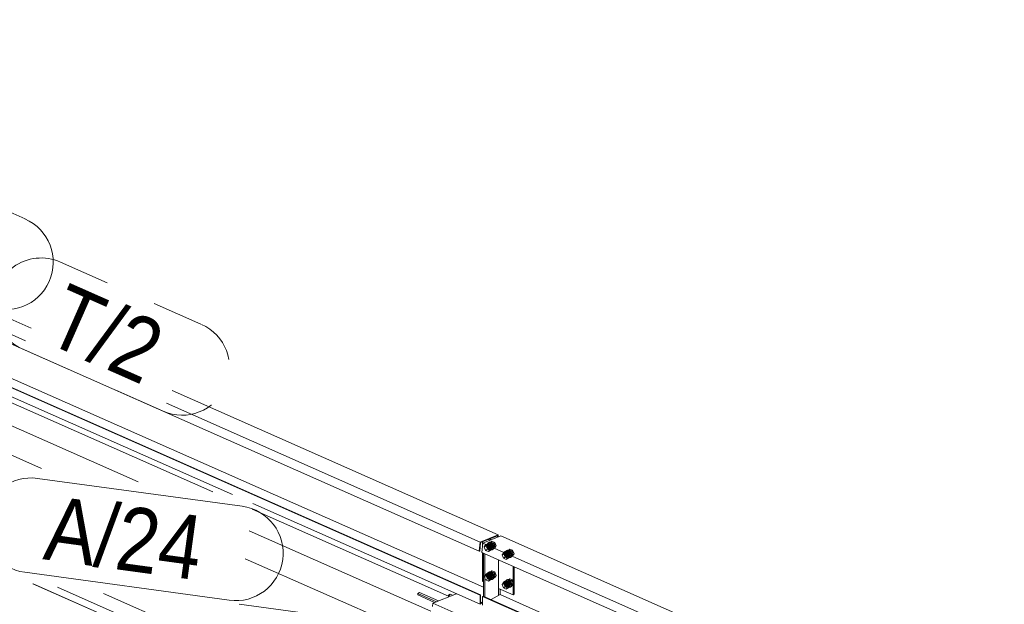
# Model space of a CAD drawing. Header units: millimetres. Extents: x -127 to 701, y 152 to 732.
# Tile 52 of 75: x 592 to 631, y 322 to 345. Entities that reach past the tile are written whole.
import ezdxf

# ---------------------------------------------------------------- set-up
doc = ezdxf.new("R2010")
doc.units = ezdxf.units.MM
doc.linetypes.add('XKITLINE00', pattern=[0])
doc.linetypes.add('XKITLINE02', pattern=[4, 2, -2])
for name, color, linetype, lineweight in [('Schrauben', 7, 'Continuous', 0), ('Teil', 7, 'Continuous', 0), ('Text', 5, 'Continuous', 0)]:
    doc.layers.add(name, color=color, linetype=linetype, lineweight=lineweight)
doc.styles.add('ARIAL', font='ARIAL.TTF')

msp = doc.modelspace()

# ---------------------------------------------------------------- linework, layer by layer
at = {"layer": 'Schrauben', "linetype": 'XKITLINE02', "lineweight": 0}
for p, q in [((610.697, 324.37), (610.785, 324.42)), ((610.731, 324.334), (610.785, 324.42)), ((610.785, 324.42), (610.895, 324.371)), ((610.538, 324.28), (610.483, 324.195)), ((610.483, 324.195), (610.554, 324.235)), ((610.483, 324.195), (610.538, 324.061)), ((610.538, 324.28), (610.609, 324.32)), ((610.648, 324.232), (610.538, 324.28)), ((610.538, 324.061), (610.609, 324.101)), ((610.538, 324.061), (610.648, 324.012)), ((610.554, 324.235), (610.609, 324.32)), ((610.609, 324.101), (610.554, 324.235)), ((610.597, 324.241), (610.594, 324.217)), ((610.594, 324.217), (610.597, 324.191)), ((610.607, 324.259), (610.597, 324.241)), ((610.597, 324.191), (610.607, 324.164)), ((610.612, 324.244), (610.604, 324.213)), ((610.604, 324.213), (610.612, 324.174)), ((610.622, 324.27), (610.607, 324.259)), ((610.607, 324.164), (610.622, 324.139)), ((610.609, 324.32), (610.718, 324.272)), ((610.718, 324.052), (610.609, 324.101)), ((610.626, 324.339), (610.61, 324.277)), ((610.61, 324.277), (610.626, 324.2)), ((610.633, 324.259), (610.612, 324.244)), ((610.612, 324.174), (610.633, 324.139)), ((610.622, 324.27), (610.667, 324.295)), ((610.642, 324.273), (610.622, 324.27)), ((610.622, 324.139), (610.642, 324.119)), ((610.67, 324.37), (610.626, 324.339)), ((610.626, 324.2), (610.67, 324.13)), ((610.632, 324.289), (610.648, 324.351)), ((610.648, 324.213), (610.632, 324.289)), ((610.633, 324.259), (610.81, 324.359)), ((610.663, 324.255), (610.633, 324.259)), ((610.633, 324.139), (610.663, 324.117)), ((610.641, 324.266), (610.638, 324.242)), ((610.638, 324.242), (610.641, 324.216)), ((610.651, 324.284), (610.641, 324.266)), ((610.641, 324.216), (610.651, 324.189)), ((610.697, 324.37), (610.642, 324.285)), ((610.642, 324.285), (610.731, 324.334)), ((610.642, 324.285), (610.697, 324.151)), ((610.663, 324.267), (610.642, 324.273)), ((610.642, 324.119), (610.663, 324.105)), ((610.648, 324.351), (610.692, 324.383)), ((610.648, 324.232), (610.718, 324.272)), ((610.702, 324.098), (610.648, 324.232)), ((610.692, 324.143), (610.648, 324.213)), ((610.648, 324.012), (610.702, 324.098)), ((610.648, 324.012), (610.718, 324.052)), ((610.667, 324.295), (610.651, 324.284)), ((610.651, 324.189), (610.667, 324.164)), ((610.66, 324.255), (610.663, 324.278)), ((610.663, 324.228), (610.66, 324.255)), ((610.663, 324.278), (610.673, 324.296)), ((610.685, 324.253), (610.663, 324.267)), ((610.693, 324.233), (610.663, 324.255)), ((610.673, 324.201), (610.663, 324.228)), ((610.663, 324.117), (610.693, 324.113)), ((610.663, 324.105), (610.685, 324.1)), ((610.667, 324.295), (610.689, 324.307)), ((610.686, 324.298), (610.667, 324.295)), ((610.667, 324.164), (610.686, 324.144)), ((610.67, 324.37), (610.692, 324.383)), ((610.73, 324.362), (610.67, 324.37)), ((610.67, 324.13), (610.73, 324.085)), ((610.673, 324.296), (610.689, 324.307)), ((610.689, 324.176), (610.673, 324.201)), ((610.705, 324.233), (610.685, 324.253)), ((610.685, 324.1), (610.705, 324.103)), ((610.708, 324.292), (610.686, 324.298)), ((610.686, 324.144), (610.708, 324.13)), ((610.689, 324.307), (610.708, 324.31)), ((610.708, 324.156), (610.689, 324.176)), ((610.692, 324.383), (610.752, 324.375)), ((610.752, 324.098), (610.692, 324.143)), ((610.715, 324.198), (610.693, 324.233)), ((610.693, 324.113), (610.87, 324.213)), ((610.693, 324.113), (610.715, 324.129)), ((610.807, 324.322), (610.697, 324.37)), ((610.697, 324.151), (610.785, 324.201)), ((610.697, 324.151), (610.807, 324.102)), ((610.702, 324.098), (610.773, 324.138)), ((610.72, 324.209), (610.705, 324.233)), ((610.705, 324.103), (610.749, 324.128)), ((610.705, 324.103), (610.72, 324.114)), ((610.708, 324.31), (610.73, 324.304)), ((610.729, 324.278), (610.708, 324.292)), ((610.73, 324.143), (610.708, 324.156)), ((610.708, 324.13), (610.729, 324.125)), ((610.723, 324.16), (610.715, 324.198)), ((610.715, 324.129), (610.723, 324.16)), ((610.718, 324.272), (610.773, 324.138)), ((610.718, 324.052), (610.773, 324.138)), ((610.73, 324.182), (610.72, 324.209)), ((610.72, 324.114), (610.73, 324.132)), ((610.749, 324.258), (610.729, 324.278)), ((610.729, 324.125), (610.749, 324.128)), ((610.79, 324.317), (610.73, 324.362)), ((610.73, 324.304), (610.751, 324.291)), ((610.733, 324.155), (610.73, 324.182)), ((610.73, 324.132), (610.733, 324.155)), ((610.751, 324.137), (610.73, 324.143)), ((610.73, 324.085), (610.79, 324.077)), ((610.785, 324.201), (610.731, 324.334)), ((610.764, 324.234), (610.749, 324.258)), ((610.749, 324.128), (610.771, 324.14)), ((610.749, 324.128), (610.764, 324.139)), ((610.751, 324.291), (610.771, 324.271)), ((610.771, 324.14), (610.751, 324.137)), ((610.752, 324.375), (610.812, 324.33)), ((610.812, 324.09), (610.752, 324.098)), ((610.774, 324.207), (610.764, 324.234)), ((610.764, 324.139), (610.774, 324.157)), ((610.771, 324.271), (610.786, 324.246)), ((610.786, 324.151), (610.771, 324.14)), ((610.777, 324.18), (610.774, 324.207)), ((610.774, 324.157), (610.777, 324.18)), ((610.78, 324.313), (610.788, 324.344)), ((610.788, 324.274), (610.78, 324.313)), ((610.895, 324.152), (610.785, 324.201)), ((610.786, 324.246), (610.796, 324.219)), ((610.796, 324.169), (610.786, 324.151)), ((610.788, 324.344), (610.81, 324.359)), ((610.81, 324.239), (610.788, 324.274)), ((610.833, 324.247), (610.79, 324.317)), ((610.79, 324.077), (610.833, 324.108)), ((610.79, 324.077), (610.812, 324.09)), ((610.796, 324.219), (610.8, 324.193)), ((610.8, 324.193), (610.796, 324.169)), ((610.807, 324.322), (610.895, 324.371)), ((610.861, 324.188), (610.807, 324.322)), ((610.807, 324.102), (610.861, 324.188)), ((610.807, 324.102), (610.895, 324.152)), ((610.81, 324.359), (610.84, 324.355)), ((610.84, 324.217), (610.81, 324.239)), ((610.812, 324.33), (610.856, 324.259)), ((610.856, 324.121), (610.812, 324.09)), ((610.85, 324.171), (610.833, 324.247)), ((610.833, 324.108), (610.85, 324.171)), ((610.84, 324.355), (610.87, 324.333)), ((610.87, 324.213), (610.84, 324.217)), ((610.856, 324.259), (610.872, 324.183)), ((610.872, 324.183), (610.856, 324.121)), ((610.861, 324.188), (610.95, 324.238)), ((610.87, 324.333), (610.892, 324.298)), ((610.892, 324.228), (610.87, 324.213)), ((610.892, 324.298), (610.9, 324.26)), ((610.9, 324.26), (610.892, 324.228)), ((610.895, 324.371), (610.95, 324.238)), ((610.895, 324.152), (610.95, 324.238)), ((611.325, 324.03), (611.309, 323.967)), ((611.369, 324.061), (611.325, 324.03)), ((611.331, 323.98), (611.347, 324.042)), ((611.332, 323.95), (611.509, 324.05)), ((611.396, 324.061), (611.341, 323.975)), ((611.347, 324.042), (611.391, 324.073)), ((611.369, 324.061), (611.391, 324.073)), ((611.429, 324.053), (611.369, 324.061)), ((611.391, 324.073), (611.451, 324.065)), ((611.396, 324.061), (611.484, 324.111)), ((611.506, 324.012), (611.396, 324.061)), ((611.489, 324.008), (611.429, 324.053)), ((611.43, 324.025), (611.484, 324.111)), ((611.451, 324.065), (611.511, 324.02)), ((611.479, 324.003), (611.487, 324.034)), ((611.484, 324.111), (611.594, 324.062)), ((611.487, 324.034), (611.509, 324.05)), ((611.506, 324.012), (611.594, 324.062)), ((611.509, 324.05), (611.539, 324.046)), ((611.539, 324.046), (611.569, 324.024)), ((611.594, 324.062), (611.649, 323.928)), ((611.237, 323.971), (611.182, 323.885)), ((611.182, 323.885), (611.253, 323.925)), ((611.182, 323.885), (611.237, 323.752)), ((611.237, 323.971), (611.308, 324.011)), ((611.347, 323.922), (611.237, 323.971)), ((611.237, 323.752), (611.308, 323.791)), ((611.237, 323.752), (611.347, 323.703)), ((611.253, 323.925), (611.308, 324.011)), ((611.308, 323.791), (611.253, 323.925)), ((611.296, 323.931), (611.293, 323.908)), ((611.293, 323.908), (611.296, 323.881)), ((611.306, 323.949), (611.296, 323.931)), ((611.296, 323.881), (611.306, 323.854)), ((611.311, 323.935), (611.303, 323.903)), ((611.303, 323.903), (611.311, 323.865)), ((611.321, 323.961), (611.306, 323.949)), ((611.306, 323.854), (611.321, 323.83)), ((611.308, 324.011), (611.417, 323.962)), ((611.417, 323.743), (611.308, 323.791)), ((611.309, 323.967), (611.325, 323.891)), ((611.332, 323.95), (611.311, 323.935)), ((611.311, 323.865), (611.332, 323.83)), ((611.321, 323.961), (611.366, 323.985)), ((611.341, 323.963), (611.321, 323.961)), ((611.321, 323.83), (611.341, 323.81)), ((611.325, 323.891), (611.369, 323.821)), ((611.347, 323.903), (611.331, 323.98)), ((611.362, 323.946), (611.332, 323.95)), ((611.332, 323.83), (611.362, 323.808)), ((611.34, 323.956), (611.337, 323.933)), ((611.337, 323.933), (611.34, 323.906)), ((611.35, 323.974), (611.34, 323.956)), ((611.34, 323.906), (611.35, 323.879)), ((611.341, 323.975), (611.43, 324.025)), ((611.341, 323.975), (611.396, 323.841)), ((611.362, 323.958), (611.341, 323.963)), ((611.341, 323.81), (611.362, 323.796)), ((611.347, 323.922), (611.417, 323.962)), ((611.401, 323.789), (611.347, 323.922)), ((611.391, 323.833), (611.347, 323.903)), ((611.347, 323.703), (611.401, 323.789)), ((611.347, 323.703), (611.417, 323.743)), ((611.366, 323.985), (611.35, 323.974)), ((611.35, 323.879), (611.366, 323.855)), ((611.359, 323.945), (611.362, 323.969)), ((611.362, 323.919), (611.359, 323.945)), ((611.362, 323.969), (611.372, 323.987)), ((611.384, 323.944), (611.362, 323.958)), ((611.392, 323.924), (611.362, 323.946)), ((611.372, 323.892), (611.362, 323.919)), ((611.362, 323.808), (611.392, 323.804)), ((611.362, 323.796), (611.384, 323.791)), ((611.366, 323.985), (611.388, 323.998)), ((611.385, 323.988), (611.366, 323.985)), ((611.366, 323.855), (611.385, 323.835)), ((611.369, 323.821), (611.429, 323.776)), ((611.372, 323.987), (611.388, 323.998)), ((611.388, 323.867), (611.372, 323.892)), ((611.404, 323.924), (611.384, 323.944)), ((611.384, 323.791), (611.404, 323.793)), ((611.407, 323.983), (611.385, 323.988)), ((611.385, 323.835), (611.407, 323.821)), ((611.388, 323.998), (611.407, 324.001)), ((611.407, 323.847), (611.388, 323.867)), ((611.451, 323.788), (611.391, 323.833)), ((611.414, 323.889), (611.392, 323.924)), ((611.392, 323.804), (611.569, 323.904)), ((611.392, 323.804), (611.414, 323.819)), ((611.396, 323.841), (611.484, 323.891)), ((611.396, 323.841), (611.506, 323.793)), ((611.401, 323.789), (611.472, 323.828)), ((611.419, 323.899), (611.404, 323.924)), ((611.404, 323.793), (611.448, 323.818)), ((611.404, 323.793), (611.419, 323.804)), ((611.407, 324.001), (611.429, 323.995)), ((611.428, 323.969), (611.407, 323.983)), ((611.429, 323.834), (611.407, 323.847)), ((611.407, 323.821), (611.428, 323.815)), ((611.422, 323.85), (611.414, 323.889)), ((611.414, 323.819), (611.422, 323.85)), ((611.417, 323.962), (611.472, 323.828)), ((611.417, 323.743), (611.472, 323.828)), ((611.429, 323.873), (611.419, 323.899)), ((611.419, 323.804), (611.429, 323.823)), ((611.448, 323.949), (611.428, 323.969)), ((611.428, 323.815), (611.448, 323.818)), ((611.429, 323.995), (611.45, 323.982)), ((611.432, 323.846), (611.429, 323.873)), ((611.429, 323.823), (611.432, 323.846)), ((611.45, 323.828), (611.429, 323.834)), ((611.429, 323.776), (611.489, 323.768)), ((611.484, 323.891), (611.43, 324.025)), ((611.463, 323.924), (611.448, 323.949)), ((611.448, 323.818), (611.47, 323.831)), ((611.448, 323.818), (611.463, 323.829)), ((611.45, 323.982), (611.47, 323.962)), ((611.47, 323.831), (611.45, 323.828)), ((611.511, 323.78), (611.451, 323.788)), ((611.473, 323.897), (611.463, 323.924)), ((611.463, 323.829), (611.473, 323.848)), ((611.47, 323.962), (611.485, 323.937)), ((611.485, 323.842), (611.47, 323.831)), ((611.477, 323.871), (611.473, 323.897)), ((611.473, 323.848), (611.477, 323.871)), ((611.487, 323.965), (611.479, 324.003)), ((611.594, 323.843), (611.484, 323.891)), ((611.485, 323.937), (611.495, 323.91)), ((611.495, 323.86), (611.485, 323.842)), ((611.509, 323.93), (611.487, 323.965)), ((611.532, 323.938), (611.489, 324.008)), ((611.489, 323.768), (611.532, 323.799)), ((611.489, 323.768), (611.511, 323.78)), ((611.495, 323.91), (611.499, 323.883)), ((611.499, 323.883), (611.495, 323.86)), ((611.56, 323.878), (611.506, 324.012)), ((611.506, 323.793), (611.56, 323.878)), ((611.506, 323.793), (611.594, 323.843)), ((611.539, 323.908), (611.509, 323.93)), ((611.511, 324.02), (611.555, 323.95)), ((611.555, 323.812), (611.511, 323.78)), ((611.549, 323.861), (611.532, 323.938)), ((611.532, 323.799), (611.549, 323.861)), ((611.569, 323.904), (611.539, 323.908)), ((611.555, 323.95), (611.571, 323.874)), ((611.571, 323.874), (611.555, 323.812)), ((611.56, 323.878), (611.649, 323.928)), ((611.569, 324.024), (611.591, 323.988)), ((611.591, 323.919), (611.569, 323.904)), ((611.591, 323.988), (611.599, 323.95)), ((611.599, 323.95), (611.591, 323.919)), ((611.594, 323.843), (611.649, 323.928)), ((610.697, 323.215), (610.785, 323.265)), ((610.731, 323.18), (610.785, 323.265)), ((610.785, 323.265), (610.895, 323.217)), ((610.538, 323.125), (610.483, 323.04)), ((610.483, 323.04), (610.554, 323.08)), ((610.483, 323.04), (610.538, 322.906)), ((610.538, 323.125), (610.609, 323.165)), ((610.648, 323.077), (610.538, 323.125)), ((610.538, 322.906), (610.609, 322.946)), ((610.538, 322.906), (610.648, 322.858)), ((610.554, 323.08), (610.609, 323.165)), ((610.609, 322.946), (610.554, 323.08)), ((610.597, 323.086), (610.594, 323.062)), ((610.594, 323.062), (610.597, 323.036)), ((610.607, 323.104), (610.597, 323.086)), ((610.597, 323.036), (610.607, 323.009)), ((610.612, 323.089), (610.604, 323.058)), ((610.604, 323.058), (610.612, 323.02)), ((610.622, 323.115), (610.607, 323.104)), ((610.607, 323.009), (610.622, 322.984)), ((610.609, 323.165), (610.718, 323.117)), ((610.718, 322.898), (610.609, 322.946)), ((610.626, 323.184), (610.61, 323.122)), ((610.61, 323.122), (610.626, 323.046)), ((610.633, 323.105), (610.612, 323.089)), ((610.612, 323.02), (610.633, 322.985)), ((610.622, 323.115), (610.667, 323.14)), ((610.642, 323.118), (610.622, 323.115)), ((610.622, 322.984), (610.642, 322.964)), ((610.67, 323.215), (610.626, 323.184)), ((610.626, 323.046), (610.67, 322.975)), ((610.632, 323.134), (610.648, 323.197)), ((610.648, 323.058), (610.632, 323.134)), ((610.633, 323.105), (610.81, 323.205)), ((610.663, 323.101), (610.633, 323.105)), ((610.633, 322.985), (610.663, 322.962)), ((610.641, 323.111), (610.638, 323.087)), ((610.638, 323.087), (610.641, 323.061)), ((610.651, 323.129), (610.641, 323.111)), ((610.641, 323.061), (610.651, 323.034)), ((610.697, 323.215), (610.642, 323.13)), ((610.642, 323.13), (610.731, 323.18)), ((610.642, 323.13), (610.697, 322.996)), ((610.663, 323.112), (610.642, 323.118)), ((610.642, 322.964), (610.663, 322.951)), ((610.648, 323.197), (610.692, 323.228)), ((610.648, 323.077), (610.718, 323.117)), ((610.702, 322.943), (610.648, 323.077)), ((610.692, 322.988), (610.648, 323.058)), ((610.648, 322.858), (610.702, 322.943)), ((610.648, 322.858), (610.718, 322.898)), ((610.667, 323.14), (610.651, 323.129)), ((610.651, 323.034), (610.667, 323.009)), ((610.66, 323.1), (610.663, 323.123)), ((610.663, 323.073), (610.66, 323.1)), ((610.663, 323.123), (610.673, 323.141)), ((610.685, 323.099), (610.663, 323.112)), ((610.693, 323.078), (610.663, 323.101)), ((610.673, 323.046), (610.663, 323.073)), ((610.663, 322.962), (610.693, 322.958)), ((610.663, 322.951), (610.685, 322.945)), ((610.667, 323.14), (610.689, 323.152)), ((610.686, 323.143), (610.667, 323.14)), ((610.667, 323.009), (610.686, 322.989)), ((610.67, 323.215), (610.692, 323.228)), ((610.73, 323.207), (610.67, 323.215)), ((610.67, 322.975), (610.73, 322.93)), ((610.673, 323.141), (610.689, 323.152)), ((610.689, 323.022), (610.673, 323.046)), ((610.705, 323.079), (610.685, 323.099)), ((610.685, 322.945), (610.705, 322.948)), ((610.708, 323.137), (610.686, 323.143)), ((610.686, 322.989), (610.708, 322.976)), ((610.689, 323.152), (610.708, 323.155)), ((610.708, 323.002), (610.689, 323.022)), ((610.692, 323.228), (610.752, 323.22)), ((610.752, 322.943), (610.692, 322.988)), ((610.715, 323.043), (610.693, 323.078)), ((610.693, 322.958), (610.87, 323.058)), ((610.693, 322.958), (610.715, 322.974)), ((610.807, 323.167), (610.697, 323.215)), ((610.697, 322.996), (610.785, 323.046)), ((610.697, 322.996), (610.807, 322.947)), ((610.702, 322.943), (610.773, 322.983)), ((610.72, 323.054), (610.705, 323.079)), ((610.705, 322.948), (610.749, 322.973)), ((610.705, 322.948), (610.72, 322.959)), ((610.708, 323.155), (610.73, 323.15)), ((610.729, 323.124), (610.708, 323.137)), ((610.73, 322.988), (610.708, 323.002)), ((610.708, 322.976), (610.729, 322.97)), ((610.723, 323.005), (610.715, 323.043)), ((610.715, 322.974), (610.723, 323.005)), ((610.718, 323.117), (610.773, 322.983)), ((610.718, 322.898), (610.773, 322.983)), ((610.73, 323.027), (610.72, 323.054)), ((610.72, 322.959), (610.73, 322.977)), ((610.749, 323.104), (610.729, 323.124)), ((610.729, 322.97), (610.749, 322.973)), ((610.79, 323.162), (610.73, 323.207)), ((610.73, 323.15), (610.751, 323.136)), ((610.733, 323.001), (610.73, 323.027)), ((610.73, 322.977), (610.733, 323.001)), ((610.751, 322.982), (610.73, 322.988)), ((610.73, 322.93), (610.79, 322.922)), ((610.785, 323.046), (610.731, 323.18)), ((610.764, 323.079), (610.749, 323.104)), ((610.749, 322.973), (610.771, 322.985)), ((610.749, 322.973), (610.764, 322.984)), ((610.751, 323.136), (610.771, 323.116)), ((610.771, 322.985), (610.751, 322.982)), ((610.752, 323.22), (610.812, 323.175)), ((610.812, 322.935), (610.752, 322.943)), ((610.774, 323.052), (610.764, 323.079)), ((610.764, 322.984), (610.774, 323.002)), ((610.771, 323.116), (610.786, 323.091)), ((610.786, 322.996), (610.771, 322.985)), ((610.777, 323.026), (610.774, 323.052)), ((610.774, 323.002), (610.777, 323.026)), ((610.78, 323.158), (610.788, 323.189)), ((610.788, 323.12), (610.78, 323.158)), ((610.895, 322.997), (610.785, 323.046)), ((610.786, 323.091), (610.796, 323.064)), ((610.796, 323.015), (610.786, 322.996)), ((610.788, 323.189), (610.81, 323.205)), ((610.81, 323.085), (610.788, 323.12)), ((610.833, 323.092), (610.79, 323.162)), ((610.79, 322.922), (610.833, 322.954)), ((610.79, 322.922), (610.812, 322.935)), ((610.796, 323.064), (610.8, 323.038)), ((610.8, 323.038), (610.796, 323.015)), ((610.807, 323.167), (610.895, 323.217)), ((610.861, 323.033), (610.807, 323.167)), ((610.807, 322.947), (610.861, 323.033)), ((610.807, 322.947), (610.895, 322.997)), ((610.81, 323.205), (610.84, 323.201)), ((610.84, 323.062), (610.81, 323.085)), ((610.812, 323.175), (610.856, 323.105)), ((610.856, 322.966), (610.812, 322.935)), ((610.85, 323.016), (610.833, 323.092)), ((610.833, 322.954), (610.85, 323.016)), ((610.84, 323.201), (610.87, 323.178)), ((610.87, 323.058), (610.84, 323.062)), ((610.856, 323.105), (610.872, 323.028)), ((610.872, 323.028), (610.856, 322.966)), ((610.861, 323.033), (610.95, 323.083)), ((610.87, 323.178), (610.892, 323.143)), ((610.892, 323.074), (610.87, 323.058)), ((610.892, 323.143), (610.9, 323.105)), ((610.9, 323.105), (610.892, 323.074)), ((610.895, 323.217), (610.95, 323.083)), ((610.895, 322.997), (610.95, 323.083)), ((611.325, 322.875), (611.309, 322.813)), ((611.369, 322.906), (611.325, 322.875)), ((611.331, 322.825), (611.347, 322.887)), ((611.332, 322.795), (611.509, 322.895)), ((611.396, 322.906), (611.341, 322.821)), ((611.347, 322.887), (611.391, 322.919)), ((611.369, 322.906), (611.391, 322.919)), ((611.429, 322.898), (611.369, 322.906)), ((611.391, 322.919), (611.451, 322.911)), ((611.396, 322.906), (611.484, 322.956)), ((611.506, 322.858), (611.396, 322.906)), ((611.489, 322.853), (611.429, 322.898)), ((611.43, 322.871), (611.484, 322.956)), ((611.451, 322.911), (611.511, 322.866)), ((611.479, 322.849), (611.487, 322.88)), ((611.484, 322.956), (611.594, 322.908)), ((611.487, 322.88), (611.509, 322.895)), ((611.506, 322.858), (611.594, 322.908)), ((611.509, 322.895), (611.539, 322.891)), ((611.539, 322.891), (611.569, 322.869)), ((611.594, 322.908), (611.649, 322.774)), ((611.309, 322.813), (611.325, 322.736)), ((611.321, 322.806), (611.366, 322.831)), ((611.325, 322.736), (611.369, 322.666)), ((611.347, 322.749), (611.331, 322.825)), ((611.34, 322.802), (611.337, 322.778)), ((611.337, 322.778), (611.34, 322.752)), ((611.35, 322.82), (611.34, 322.802)), ((611.34, 322.752), (611.35, 322.725)), ((611.341, 322.821), (611.43, 322.871)), ((611.341, 322.821), (611.396, 322.687)), ((611.391, 322.679), (611.347, 322.749)), ((611.366, 322.831), (611.35, 322.82)), ((611.35, 322.725), (611.366, 322.7)), ((611.359, 322.791), (611.362, 322.814)), ((611.362, 322.764), (611.359, 322.791)), ((611.362, 322.814), (611.372, 322.832)), ((611.372, 322.737), (611.362, 322.764)), ((611.366, 322.831), (611.388, 322.843)), ((611.385, 322.834), (611.366, 322.831)), ((611.366, 322.7), (611.385, 322.68)), ((611.369, 322.666), (611.429, 322.621)), ((611.372, 322.832), (611.388, 322.843)), ((611.388, 322.712), (611.372, 322.737)), ((611.407, 322.828), (611.385, 322.834)), ((611.385, 322.68), (611.407, 322.666)), ((611.388, 322.843), (611.407, 322.846)), ((611.407, 322.692), (611.388, 322.712)), ((611.451, 322.634), (611.391, 322.679)), ((611.392, 322.649), (611.569, 322.749)), ((611.396, 322.687), (611.484, 322.737)), ((611.396, 322.687), (611.506, 322.638)), ((611.404, 322.639), (611.448, 322.664)), ((611.407, 322.846), (611.429, 322.841)), ((611.428, 322.815), (611.407, 322.828)), ((611.429, 322.679), (611.407, 322.692)), ((611.407, 322.666), (611.428, 322.661)), ((611.448, 322.794), (611.428, 322.815)), ((611.428, 322.661), (611.448, 322.664)), ((611.429, 322.841), (611.45, 322.827)), ((611.45, 322.673), (611.429, 322.679)), ((611.429, 322.621), (611.489, 322.613)), ((611.484, 322.737), (611.43, 322.871)), ((611.463, 322.77), (611.448, 322.794)), ((611.448, 322.664), (611.47, 322.676)), ((611.448, 322.664), (611.463, 322.675)), ((611.45, 322.827), (611.47, 322.807)), ((611.47, 322.676), (611.45, 322.673)), ((611.511, 322.626), (611.451, 322.634)), ((611.473, 322.743), (611.463, 322.77)), ((611.463, 322.675), (611.473, 322.693)), ((611.47, 322.807), (611.485, 322.782)), ((611.485, 322.687), (611.47, 322.676)), ((611.477, 322.716), (611.473, 322.743)), ((611.473, 322.693), (611.477, 322.716)), ((611.487, 322.81), (611.479, 322.849)), ((611.594, 322.688), (611.484, 322.737)), ((611.485, 322.782), (611.495, 322.755)), ((611.495, 322.705), (611.485, 322.687)), ((611.509, 322.775), (611.487, 322.81)), ((611.532, 322.783), (611.489, 322.853)), ((611.489, 322.613), (611.532, 322.644)), ((611.489, 322.613), (611.511, 322.626)), ((611.495, 322.755), (611.499, 322.729)), ((611.499, 322.729), (611.495, 322.705)), ((611.56, 322.724), (611.506, 322.858)), ((611.506, 322.638), (611.56, 322.724)), ((611.506, 322.638), (611.594, 322.688)), ((611.539, 322.753), (611.509, 322.775)), ((611.511, 322.866), (611.555, 322.796)), ((611.555, 322.657), (611.511, 322.626)), ((611.549, 322.707), (611.532, 322.783)), ((611.532, 322.644), (611.549, 322.707)), ((611.569, 322.749), (611.539, 322.753)), ((611.555, 322.796), (611.571, 322.719)), ((611.571, 322.719), (611.555, 322.657)), ((611.56, 322.724), (611.649, 322.774)), ((611.569, 322.869), (611.591, 322.834)), ((611.591, 322.765), (611.569, 322.749)), ((611.591, 322.834), (611.599, 322.796)), ((611.599, 322.796), (611.591, 322.765)), ((611.594, 322.688), (611.649, 322.774))]:
    msp.add_line(p, q, dxfattribs=at)
at = {"layer": 'Schrauben', "linetype": 'XKITLINE00', "lineweight": 0}
for p, q in [((611.237, 322.816), (611.182, 322.731)), ((611.182, 322.731), (611.253, 322.771)), ((611.182, 322.731), (611.237, 322.597)), ((611.237, 322.816), (611.308, 322.856)), ((611.347, 322.768), (611.237, 322.816)), ((611.237, 322.597), (611.308, 322.637)), ((611.237, 322.597), (611.347, 322.548)), ((611.253, 322.771), (611.308, 322.856)), ((611.308, 322.637), (611.253, 322.771)), ((611.296, 322.777), (611.293, 322.753)), ((611.293, 322.753), (611.296, 322.727)), ((611.306, 322.795), (611.296, 322.777)), ((611.296, 322.727), (611.306, 322.7)), ((611.311, 322.78), (611.303, 322.749)), ((611.303, 322.749), (611.311, 322.711)), ((611.321, 322.806), (611.306, 322.795)), ((611.306, 322.7), (611.321, 322.675)), ((611.308, 322.856), (611.417, 322.808)), ((611.417, 322.588), (611.308, 322.637)), ((611.332, 322.795), (611.311, 322.78)), ((611.311, 322.711), (611.332, 322.675)), ((611.341, 322.809), (611.321, 322.806)), ((611.321, 322.675), (611.341, 322.655)), ((611.362, 322.792), (611.332, 322.795)), ((611.332, 322.675), (611.362, 322.653)), ((611.362, 322.803), (611.341, 322.809)), ((611.341, 322.655), (611.362, 322.641)), ((611.347, 322.768), (611.417, 322.808)), ((611.401, 322.634), (611.347, 322.768)), ((611.347, 322.548), (611.401, 322.634)), ((611.347, 322.548), (611.417, 322.588)), ((611.384, 322.79), (611.362, 322.803)), ((611.392, 322.769), (611.362, 322.792)), ((611.362, 322.653), (611.392, 322.649)), ((611.362, 322.641), (611.384, 322.636)), ((611.404, 322.769), (611.384, 322.79)), ((611.384, 322.636), (611.404, 322.639)), ((611.414, 322.734), (611.392, 322.769)), ((611.392, 322.649), (611.414, 322.665)), ((611.401, 322.634), (611.472, 322.674)), ((611.419, 322.745), (611.404, 322.769)), ((611.404, 322.639), (611.419, 322.65)), ((611.422, 322.696), (611.414, 322.734)), ((611.414, 322.665), (611.422, 322.696)), ((611.417, 322.808), (611.472, 322.674)), ((611.417, 322.588), (611.472, 322.674)), ((611.429, 322.718), (611.419, 322.745)), ((611.419, 322.65), (611.429, 322.668)), ((611.432, 322.691), (611.429, 322.718)), ((611.429, 322.668), (611.432, 322.691))]:
    msp.add_line(p, q, dxfattribs=at)
at = {"layer": 'Teil', "linetype": 'XKITLINE00', "lineweight": 0}
for p, q in [((539.303, 352.252), (596.976, 326.739)), ((539.303, 351.097), (593.2, 327.255)), ((579.666, 338.544), (592.801, 332.734)), ((592.581, 332.237), (579.446, 338.047)), ((610.295, 324.024), (579.307, 337.733)), ((578.814, 336.618), (610.458, 322.62)), ((600.658, 326.237), (578.548, 336.017)), ((610.322, 322.308), (578.676, 336.307)), ((578.685, 336.326), (610.345, 322.32)), ((578.461, 335.82), (599.886, 326.342)), ((598.304, 330.3), (611.029, 324.67)), ((610.328, 324.386), (598.084, 329.803)), ((601.422, 325.662), (609.088, 322.271)), ((610.322, 321.962), (601.453, 325.885)), ((601.308, 324.823), (608.402, 321.685)), ((611.029, 324.67), (610.328, 324.386)), ((610.347, 324.365), (611.007, 324.632)), ((611.129, 324.626), (610.428, 324.342)), ((610.642, 324.484), (610.707, 324.455)), ((610.694, 324.506), (610.76, 324.477)), ((611.007, 324.632), (611.007, 324.577)), ((611.029, 324.586), (611.029, 324.67)), ((611.129, 324.626), (643.635, 310.247)), ((610.295, 324.024), (610.328, 324.386)), ((610.317, 324.033), (610.295, 324.024)), ((610.317, 324.033), (610.347, 324.365)), ((610.428, 324.342), (610.395, 323.98)), ((610.414, 324.187), (610.414, 324.392)), ((610.428, 324.342), (653.273, 305.389)), ((601.159, 323.734), (607.06, 321.124)), ((610.395, 323.98), (653.134, 305.074)), ((610.414, 322.853), (610.414, 323.972)), ((610.458, 322.27), (610.458, 323.953)), ((610.508, 322.248), (610.508, 323.93)), ((611.038, 322.294), (611.038, 323.696)), ((611.612, 322.323), (611.612, 323.442)), ((611.656, 322.348), (611.656, 323.422)), ((592.865, 322.759), (656.975, 294.399)), ((592.879, 322.757), (607.312, 316.372)), ((593.822, 322.628), (607.337, 316.65)), ((610.414, 322.853), (610.458, 322.834)), ((611.038, 322.577), (611.612, 322.323)), ((611.107, 322.547), (611.107, 322.333)), ((595.62, 322.383), (607.986, 316.912)), ((607.889, 322.379), (607.96, 322.419)), ((608.619, 322.056), (607.889, 322.379)), ((607.889, 322.379), (607.889, 322.321)), ((607.889, 322.321), (608.551, 322.028)), ((607.96, 322.419), (608.703, 322.09)), ((608.474, 321.997), (609.398, 322.371)), ((609.088, 322.312), (609.159, 322.352)), ((609.167, 322.277), (609.088, 322.312)), ((609.088, 322.312), (609.088, 322.246)), ((609.159, 322.352), (609.251, 322.311)), ((610.345, 322.32), (610.322, 322.308)), ((610.322, 321.962), (610.322, 322.308)), ((610.345, 322.003), (610.345, 322.32)), ((610.444, 322.276), (610.422, 322.264)), ((610.422, 322.264), (652.503, 303.649)), ((610.422, 322.264), (610.422, 321.917)), ((610.444, 322.276), (652.511, 303.667)), ((611.107, 322.333), (610.76, 322.137)), ((611.107, 322.333), (652.641, 303.96)), ((611.612, 322.323), (611.656, 322.348)), ((600.917, 321.962), (607.129, 321.114)), ((608.474, 321.997), (608.463, 321.876)), ((610.471, 321.113), (608.474, 321.997)), ((610.422, 322.018), (610.322, 321.962)), ((610.345, 322.003), (610.422, 322.047))]:
    msp.add_line(p, q, dxfattribs=at)
at = {"layer": 'Text', "linetype": 'XKITLINE00', "lineweight": 0}
for p, q in [((585.022, 340.33), (592.559, 336.996)), ((593.05, 326.871), (601.035, 325.781)), ((592.549, 323.205), (600.534, 322.115))]:
    msp.add_line(p, q, dxfattribs=at)
at = {"layer": 'Text', "linetype": 'XKITLINE02', "lineweight": 0}
for p, q in [((593.942, 335.312), (599.444, 332.878)), ((592.445, 331.928), (597.947, 329.494))]:
    msp.add_line(p, q, dxfattribs=at)
at = {"layer": 'Text', "linetype": 'XKITLINE00', "lineweight": 0}
for centre, start, end in [((591.81, 335.304), 246.1372, 66.1372), ((592.799, 325.038), 82.2266, 262.2266), ((600.785, 323.948), 262.2266, 82.2266)]:
    msp.add_arc(centre, 1.85, start, end, dxfattribs=at)
at = {"layer": 'Text', "linetype": 'XKITLINE02', "lineweight": 0}
for centre, start, end in [((593.193, 333.62), 66.1372, 246.1372), ((598.696, 331.186), 246.1372, 66.1372)]:
    msp.add_arc(centre, 1.85, start, end, dxfattribs=at)

# ---------------------------------------------------------------- texts
at = {"layer": 'Text', "style": 'ARIAL', "width": 0.85}
for s, rotation, p in [('T/2', -23.8637, (593.236, 332.234)), ('A/24', -7.775, (593.225, 323.719))]:
    msp.add_text(s, height=2.5, rotation=rotation, dxfattribs=at).set_placement(p)

doc.saveas('drawing.dxf')
